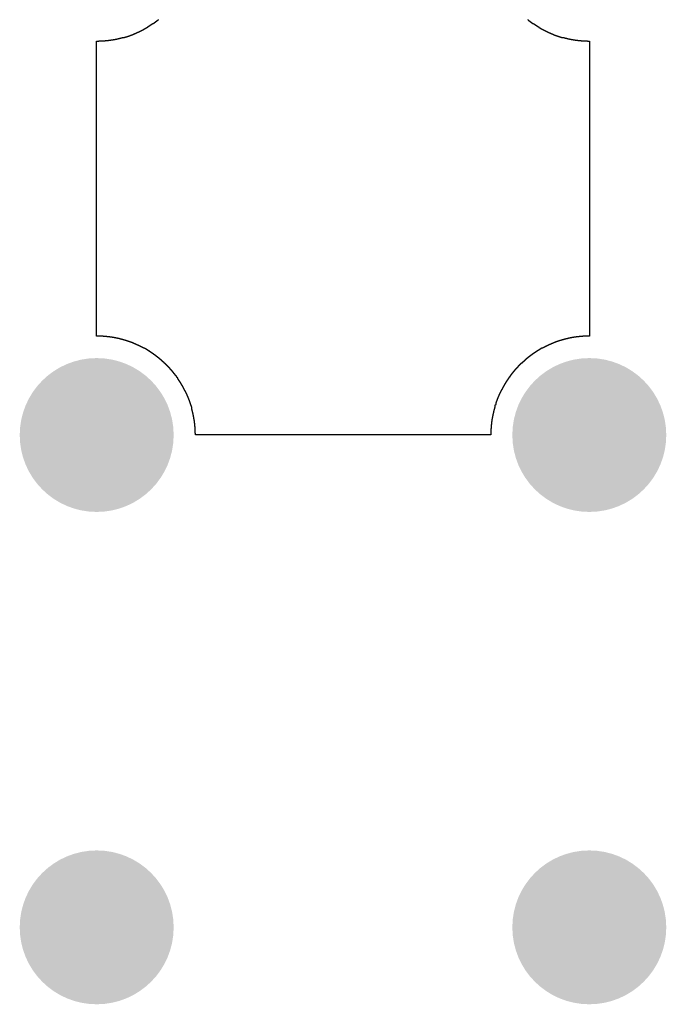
# Model space of a CAD drawing. Header units: inches. Extents: x 3 to 137, y 3 to 137.
# Tile 9 of 22: x 67 to 89, y 3 to 35. Entities that reach past the tile are written whole.
import ezdxf

# ---------------------------------------------------------------- set-up
doc = ezdxf.new("R2010")
doc.units = ezdxf.units.IN
doc.layers.add('Bottom Solder', color=6, linetype='Continuous')
doc.layers.add('Pad Holes', color=156, linetype='Continuous')

msp = doc.modelspace()

# ---------------------------------------------------------------- hatches: boundary and pattern name
at = {"layer": 'Bottom Solder'}
h = msp.add_hatch(color=6, dxfattribs=at)
edge = h.paths.add_edge_path()
edge.add_arc((70, 22), 2.5, 0, 360)
h = msp.add_hatch(color=6, dxfattribs=at)
edge = h.paths.add_edge_path()
edge.add_arc((86, 22), 2.5, 0, 360)
h = msp.add_hatch(color=6, dxfattribs=at)
edge = h.paths.add_edge_path()
edge.add_arc((70, 6), 2.5, 0, 360)
h = msp.add_hatch(color=6, dxfattribs=at)
edge = h.paths.add_edge_path()
edge.add_arc((86, 6), 2.5, 0, 360)
at = {"layer": 'Pad Holes'}
h = msp.add_hatch(color=7, dxfattribs=at)
edge = h.paths.add_edge_path()
edge.add_arc((70, 22), 1.75, 0, 360)
h = msp.add_hatch(color=7, dxfattribs=at)
edge = h.paths.add_edge_path()
edge.add_arc((86, 22), 1.75, 0, 360)
h = msp.add_hatch(color=7, dxfattribs=at)
edge = h.paths.add_edge_path()
edge.add_arc((70, 6), 1.75, 0, 360)
h = msp.add_hatch(color=7, dxfattribs=at)
edge = h.paths.add_edge_path()
edge.add_arc((86, 6), 1.75, 0, 360)

# ---------------------------------------------------------------- linework, layer by layer
at = {"layer": 'Bottom Solder'}
for p, q in [((71.54, 35.188), (71.54, 35.198)), ((71.54, 35.198), (71.561, 35.198)), ((71.561, 35.198), (71.561, 35.209)), ((71.561, 35.209), (71.582, 35.209)), ((71.582, 35.209), (71.582, 35.22)), ((71.582, 35.22), (71.603, 35.22)), ((71.603, 35.22), (71.603, 35.23)), ((71.603, 35.23), (71.614, 35.23)), ((71.614, 35.23), (71.614, 35.241)), ((71.614, 35.241), (71.635, 35.241)), ((71.635, 35.241), (71.635, 35.251)), ((71.635, 35.251), (71.656, 35.251)), ((71.656, 35.251), (71.656, 35.262)), ((71.656, 35.262), (71.667, 35.262)), ((71.667, 35.262), (71.667, 35.273)), ((71.667, 35.273), (71.688, 35.273)), ((71.688, 35.273), (71.688, 35.283)), ((71.688, 35.283), (71.709, 35.283)), ((71.709, 35.283), (71.709, 35.294)), ((71.709, 35.294), (71.72, 35.294)), ((71.72, 35.294), (71.72, 35.304)), ((71.72, 35.304), (71.741, 35.304)), ((71.741, 35.304), (71.741, 35.315)), ((71.741, 35.315), (71.751, 35.315)), ((71.751, 35.315), (71.751, 35.325)), ((71.751, 35.325), (71.773, 35.325)), ((71.773, 35.325), (71.773, 35.336)), ((71.773, 35.336), (71.783, 35.336)), ((71.783, 35.336), (71.783, 35.347)), ((71.783, 35.347), (71.804, 35.347)), ((71.804, 35.347), (71.804, 35.357)), ((71.804, 35.357), (71.815, 35.357)), ((71.815, 35.357), (71.815, 35.368)), ((71.815, 35.368), (71.836, 35.368)), ((71.836, 35.368), (71.836, 35.378)), ((71.836, 35.378), (71.847, 35.378)), ((71.847, 35.378), (71.847, 35.389)), ((71.847, 35.389), (71.868, 35.389)), ((71.868, 35.389), (71.868, 35.4)), ((71.868, 35.4), (71.878, 35.4)), ((71.878, 35.4), (71.878, 35.41)), ((71.878, 35.41), (71.889, 35.41)), ((71.889, 35.41), (71.889, 35.421)), ((71.889, 35.421), (71.91, 35.421)), ((71.91, 35.421), (71.91, 35.431)), ((71.91, 35.431), (71.921, 35.431)), ((71.921, 35.431), (71.921, 35.442)), ((71.921, 35.442), (71.931, 35.442)), ((71.931, 35.442), (71.931, 35.452)), ((71.931, 35.452), (71.953, 35.452)), ((71.953, 35.452), (71.953, 35.463)), ((71.953, 35.463), (71.963, 35.463)), ((71.963, 35.463), (71.963, 35.474)), ((71.963, 35.474), (71.974, 35.474)), ((71.974, 35.474), (71.974, 35.484)), ((71.974, 35.484), (71.995, 35.484)), ((71.995, 35.484), (71.995, 35.495)), ((71.995, 35.495), (72.005, 35.495)), ((72.005, 35.495), (72.005, 35.505)), ((84.006, 35.505), (84.006, 35.495)), ((84.006, 35.495), (84.017, 35.495)), ((84.017, 35.495), (84.017, 35.484)), ((84.017, 35.484), (84.028, 35.484)), ((84.028, 35.484), (84.028, 35.474)), ((84.028, 35.474), (84.038, 35.474)), ((84.038, 35.474), (84.038, 35.463)), ((84.038, 35.463), (84.059, 35.463)), ((84.059, 35.463), (84.059, 35.452)), ((84.059, 35.452), (84.07, 35.452)), ((84.07, 35.452), (84.07, 35.442)), ((84.07, 35.442), (84.08, 35.442)), ((84.08, 35.442), (84.08, 35.431)), ((84.08, 35.431), (84.102, 35.431)), ((84.102, 35.431), (84.102, 35.421)), ((84.102, 35.421), (84.112, 35.421)), ((84.112, 35.421), (84.112, 35.41)), ((84.112, 35.41), (84.123, 35.41)), ((84.123, 35.41), (84.123, 35.4)), ((84.123, 35.4), (84.144, 35.4)), ((84.144, 35.4), (84.144, 35.389)), ((84.144, 35.389), (84.155, 35.389)), ((84.155, 35.389), (84.155, 35.378)), ((84.155, 35.378), (84.176, 35.378)), ((84.176, 35.378), (84.176, 35.368)), ((84.176, 35.368), (84.186, 35.368)), ((84.186, 35.368), (84.186, 35.357)), ((84.186, 35.357), (84.207, 35.357)), ((84.207, 35.357), (84.207, 35.347)), ((84.207, 35.347), (84.218, 35.347)), ((84.218, 35.347), (84.218, 35.336)), ((84.218, 35.336), (84.239, 35.336)), ((84.239, 35.336), (84.239, 35.325)), ((84.239, 35.325), (84.25, 35.325)), ((84.25, 35.325), (84.25, 35.315)), ((84.25, 35.315), (84.271, 35.315)), ((84.271, 35.315), (84.271, 35.304)), ((84.271, 35.304), (84.282, 35.304)), ((84.282, 35.304), (84.282, 35.294)), ((84.282, 35.294), (84.303, 35.294)), ((84.303, 35.294), (84.303, 35.283)), ((84.303, 35.283), (84.313, 35.283)), ((84.313, 35.283), (84.313, 35.273)), ((84.313, 35.273), (84.334, 35.273)), ((84.334, 35.273), (84.334, 35.262)), ((84.334, 35.262), (84.356, 35.262)), ((84.356, 35.262), (84.356, 35.251)), ((84.356, 35.251), (84.366, 35.251)), ((84.366, 35.251), (84.366, 35.241)), ((84.366, 35.241), (84.387, 35.241)), ((84.387, 35.241), (84.387, 35.23)), ((84.387, 35.23), (84.409, 35.23)), ((84.409, 35.23), (84.409, 35.22)), ((84.409, 35.22), (84.419, 35.22)), ((84.419, 35.22), (84.419, 35.209)), ((84.419, 35.209), (84.44, 35.209)), ((84.44, 35.209), (84.44, 35.198)), ((84.44, 35.198), (84.461, 35.198)), ((84.461, 35.198), (84.461, 35.188)), ((70.693, 34.87), (70.693, 34.881)), ((70.693, 34.881), (70.746, 34.881)), ((70.746, 34.881), (70.746, 34.892)), ((70.746, 34.892), (70.788, 34.892)), ((70.788, 34.892), (70.788, 34.902)), ((70.788, 34.902), (70.831, 34.902)), ((70.831, 34.902), (70.831, 34.913)), ((70.831, 34.913), (70.873, 34.913)), ((70.873, 34.913), (70.873, 34.923)), ((70.873, 34.923), (70.905, 34.923)), ((70.905, 34.923), (70.905, 34.934)), ((70.905, 34.934), (70.937, 34.934)), ((70.937, 34.934), (70.937, 34.944)), ((70.937, 34.944), (70.979, 34.944)), ((70.979, 34.944), (70.979, 34.955)), ((70.979, 34.955), (71.011, 34.955)), ((71.011, 34.955), (71.011, 34.966)), ((71.011, 34.966), (71.042, 34.966)), ((71.042, 34.966), (71.042, 34.976)), ((71.042, 34.976), (71.074, 34.976)), ((71.074, 34.976), (71.074, 34.987)), ((71.074, 34.987), (71.095, 34.987)), ((71.095, 34.987), (71.095, 34.997)), ((71.095, 34.997), (71.127, 34.997)), ((71.127, 34.997), (71.127, 35.008)), ((71.127, 35.008), (71.159, 35.008)), ((71.159, 35.008), (71.159, 35.019)), ((71.159, 35.019), (71.18, 35.019)), ((71.18, 35.019), (71.18, 35.029)), ((71.18, 35.029), (71.212, 35.029)), ((71.212, 35.029), (71.212, 35.04)), ((71.212, 35.04), (71.233, 35.04)), ((71.233, 35.04), (71.233, 35.05)), ((71.233, 35.05), (71.265, 35.05)), ((71.265, 35.05), (71.265, 35.061)), ((71.265, 35.061), (71.286, 35.061)), ((71.286, 35.061), (71.286, 35.071)), ((71.286, 35.071), (71.307, 35.071)), ((71.307, 35.071), (71.307, 35.082)), ((71.307, 35.082), (71.328, 35.082)), ((71.328, 35.082), (71.328, 35.093)), ((71.328, 35.093), (71.36, 35.093)), ((71.36, 35.093), (71.36, 35.103)), ((71.36, 35.103), (71.381, 35.103)), ((71.381, 35.103), (71.381, 35.114)), ((71.381, 35.114), (71.402, 35.114)), ((71.402, 35.114), (71.402, 35.124)), ((71.402, 35.124), (71.423, 35.124)), ((71.423, 35.124), (71.423, 35.135)), ((71.423, 35.135), (71.445, 35.135)), ((71.445, 35.135), (71.445, 35.146)), ((71.445, 35.146), (71.466, 35.146)), ((71.466, 35.146), (71.466, 35.156)), ((71.466, 35.156), (71.487, 35.156)), ((71.487, 35.156), (71.487, 35.167)), ((71.487, 35.167), (71.508, 35.167)), ((71.508, 35.167), (71.508, 35.177)), ((71.508, 35.177), (71.529, 35.177)), ((71.529, 35.177), (71.529, 35.188)), ((71.529, 35.188), (71.54, 35.188)), ((84.461, 35.188), (84.483, 35.188)), ((84.483, 35.188), (84.483, 35.177)), ((84.483, 35.177), (84.504, 35.177)), ((84.504, 35.177), (84.504, 35.167)), ((84.504, 35.167), (84.525, 35.167)), ((84.525, 35.167), (84.525, 35.156)), ((84.525, 35.156), (84.546, 35.156)), ((84.546, 35.156), (84.546, 35.146)), ((84.546, 35.146), (84.567, 35.146)), ((84.567, 35.146), (84.567, 35.135)), ((84.567, 35.135), (84.588, 35.135)), ((84.588, 35.135), (84.588, 35.124)), ((84.588, 35.124), (84.61, 35.124)), ((84.61, 35.124), (84.61, 35.114)), ((84.61, 35.114), (84.631, 35.114)), ((84.631, 35.114), (84.631, 35.103)), ((84.631, 35.103), (84.652, 35.103)), ((84.652, 35.103), (84.652, 35.093)), ((84.652, 35.093), (84.673, 35.093)), ((84.673, 35.093), (84.673, 35.082)), ((84.673, 35.082), (84.694, 35.082)), ((84.694, 35.082), (84.694, 35.071)), ((84.694, 35.071), (84.726, 35.071)), ((84.726, 35.071), (84.726, 35.061)), ((84.726, 35.061), (84.747, 35.061)), ((84.747, 35.061), (84.747, 35.05)), ((84.747, 35.05), (84.768, 35.05)), ((84.768, 35.05), (84.768, 35.04)), ((84.768, 35.04), (84.8, 35.04)), ((84.8, 35.04), (84.8, 35.029)), ((84.8, 35.029), (84.821, 35.029)), ((84.821, 35.029), (84.821, 35.019)), ((84.821, 35.019), (84.853, 35.019)), ((84.853, 35.019), (84.853, 35.008)), ((84.853, 35.008), (84.874, 35.008)), ((84.874, 35.008), (84.874, 34.997)), ((84.874, 34.997), (84.906, 34.997)), ((84.906, 34.997), (84.906, 34.987)), ((84.906, 34.987), (84.938, 34.987)), ((84.938, 34.987), (84.938, 34.976)), ((84.938, 34.976), (84.969, 34.976)), ((84.969, 34.976), (84.969, 34.966)), ((84.969, 34.966), (85.001, 34.966)), ((85.001, 34.966), (85.001, 34.955)), ((85.001, 34.955), (85.033, 34.955)), ((85.033, 34.955), (85.033, 34.944)), ((85.033, 34.944), (85.065, 34.944)), ((85.065, 34.944), (85.065, 34.934)), ((85.065, 34.934), (85.096, 34.934)), ((85.096, 34.934), (85.096, 34.923)), ((85.096, 34.923), (85.139, 34.923)), ((85.139, 34.923), (85.139, 34.913)), ((85.139, 34.913), (85.181, 34.913)), ((85.181, 34.913), (85.181, 34.902)), ((85.181, 34.902), (85.213, 34.902)), ((85.213, 34.902), (85.213, 34.892)), ((85.213, 34.892), (85.266, 34.892)), ((85.266, 34.892), (85.266, 34.881)), ((85.266, 34.881), (85.308, 34.881)), ((85.308, 34.881), (85.308, 34.87)), ((69.995, 25.208), (69.995, 34.796)), ((69.995, 34.796), (70.069, 34.796)), ((70.069, 34.796), (70.069, 34.807)), ((70.069, 34.807), (70.28, 34.807)), ((70.28, 34.807), (70.28, 34.817)), ((70.28, 34.817), (70.386, 34.817)), ((70.386, 34.817), (70.386, 34.828)), ((70.386, 34.828), (70.46, 34.828)), ((70.46, 34.828), (70.46, 34.839)), ((70.46, 34.839), (70.534, 34.839)), ((70.534, 34.839), (70.534, 34.849)), ((70.534, 34.849), (70.598, 34.849)), ((70.598, 34.849), (70.598, 34.86)), ((70.598, 34.86), (70.651, 34.86)), ((70.651, 34.86), (70.651, 34.87)), ((70.651, 34.87), (70.693, 34.87)), ((85.308, 34.87), (85.361, 34.87)), ((85.361, 34.87), (85.361, 34.86)), ((85.361, 34.86), (85.414, 34.86)), ((85.414, 34.86), (85.414, 34.849)), ((85.414, 34.849), (85.477, 34.849)), ((85.477, 34.849), (85.477, 34.839)), ((85.477, 34.839), (85.541, 34.839)), ((85.541, 34.839), (85.541, 34.828)), ((85.541, 34.828), (85.626, 34.828)), ((85.626, 34.828), (85.626, 34.817)), ((85.626, 34.817), (85.731, 34.817)), ((85.731, 34.817), (85.731, 34.807)), ((85.731, 34.807), (85.943, 34.807)), ((85.943, 34.807), (85.943, 34.796)), ((85.943, 34.796), (86.007, 34.796)), ((86.007, 34.796), (86.007, 25.208)), ((70.206, 25.208), (69.995, 25.208)), ((70.206, 25.198), (70.206, 25.208)), ((70.333, 25.198), (70.206, 25.198)), ((70.333, 25.187), (70.333, 25.198)), ((70.429, 25.187), (70.333, 25.187)), ((70.429, 25.177), (70.429, 25.187)), ((70.503, 25.177), (70.429, 25.177)), ((70.503, 25.166), (70.503, 25.177)), ((70.566, 25.166), (70.503, 25.166)), ((70.566, 25.155), (70.566, 25.166)), ((70.619, 25.155), (70.566, 25.155)), ((70.619, 25.145), (70.619, 25.155)), ((70.672, 25.145), (70.619, 25.145)), ((70.672, 25.134), (70.672, 25.145)), ((70.725, 25.134), (70.672, 25.134)), ((70.725, 25.124), (70.725, 25.134)), ((70.767, 25.124), (70.725, 25.124)), ((70.767, 25.113), (70.767, 25.124)), ((70.81, 25.113), (70.767, 25.113)), ((70.81, 25.102), (70.81, 25.113)), ((70.852, 25.102), (70.81, 25.102)), ((70.852, 25.092), (70.852, 25.102)), ((70.884, 25.092), (70.852, 25.092)), ((70.884, 25.081), (70.884, 25.092)), ((70.926, 25.081), (70.884, 25.081)), ((70.926, 25.071), (70.926, 25.081)), ((70.958, 25.071), (70.926, 25.071)), ((70.958, 25.06), (70.958, 25.071)), ((70.99, 25.06), (70.958, 25.06)), ((70.99, 25.05), (70.99, 25.06)), ((71.021, 25.05), (70.99, 25.05)), ((71.021, 25.039), (71.021, 25.05)), ((71.053, 25.039), (71.021, 25.039)), ((71.053, 25.028), (71.053, 25.039)), ((71.085, 25.028), (71.053, 25.028)), ((71.085, 25.018), (71.085, 25.028)), ((71.116, 25.018), (71.085, 25.018)), ((71.116, 25.007), (71.116, 25.018)), ((71.148, 25.007), (71.116, 25.007)), ((71.148, 24.997), (71.148, 25.007)), ((71.169, 24.997), (71.148, 24.997)), ((71.169, 24.986), (71.169, 24.997)), ((71.201, 24.986), (71.169, 24.986)), ((71.201, 24.975), (71.201, 24.986)), ((71.222, 24.975), (71.201, 24.975)), ((71.222, 24.965), (71.222, 24.975)), ((71.254, 24.965), (71.222, 24.965)), ((71.254, 24.954), (71.254, 24.965)), ((84.779, 24.965), (84.758, 24.965)), ((84.758, 24.965), (84.758, 24.954)), ((84.811, 24.975), (84.779, 24.975)), ((84.779, 24.975), (84.779, 24.965)), ((84.832, 24.986), (84.811, 24.986)), ((84.811, 24.986), (84.811, 24.975)), ((84.864, 24.997), (84.832, 24.997)), ((84.832, 24.997), (84.832, 24.986)), ((84.895, 25.007), (84.864, 25.007)), ((84.864, 25.007), (84.864, 24.997)), ((84.916, 25.018), (84.895, 25.018)), ((84.895, 25.018), (84.895, 25.007)), ((84.948, 25.028), (84.916, 25.028)), ((84.916, 25.028), (84.916, 25.018)), ((84.98, 25.039), (84.948, 25.039)), ((84.948, 25.039), (84.948, 25.028)), ((85.012, 25.05), (84.98, 25.05)), ((84.98, 25.05), (84.98, 25.039)), ((85.043, 25.06), (85.012, 25.06)), ((85.012, 25.06), (85.012, 25.05)), ((85.086, 25.071), (85.043, 25.071)), ((85.043, 25.071), (85.043, 25.06)), ((85.118, 25.081), (85.086, 25.081)), ((85.086, 25.081), (85.086, 25.071)), ((85.16, 25.092), (85.118, 25.092)), ((85.118, 25.092), (85.118, 25.081)), ((85.192, 25.102), (85.16, 25.102)), ((85.16, 25.102), (85.16, 25.092)), ((85.234, 25.113), (85.192, 25.113)), ((85.192, 25.113), (85.192, 25.102)), ((85.287, 25.124), (85.234, 25.124)), ((85.234, 25.124), (85.234, 25.113)), ((85.329, 25.134), (85.287, 25.134)), ((85.287, 25.134), (85.287, 25.124)), ((85.382, 25.145), (85.329, 25.145)), ((85.329, 25.145), (85.329, 25.134)), ((85.435, 25.155), (85.382, 25.155)), ((85.382, 25.155), (85.382, 25.145)), ((85.499, 25.166), (85.435, 25.166)), ((85.435, 25.166), (85.435, 25.155)), ((85.573, 25.177), (85.499, 25.177)), ((85.499, 25.177), (85.499, 25.166)), ((85.668, 25.187), (85.573, 25.187)), ((85.573, 25.187), (85.573, 25.177)), ((85.795, 25.198), (85.668, 25.198)), ((85.668, 25.198), (85.668, 25.187)), ((86.007, 25.208), (85.795, 25.208)), ((85.795, 25.208), (85.795, 25.198)), ((71.275, 24.954), (71.254, 24.954)), ((71.275, 24.944), (71.275, 24.954)), ((71.296, 24.944), (71.275, 24.944)), ((71.296, 24.933), (71.296, 24.944)), ((71.318, 24.933), (71.296, 24.933)), ((71.318, 24.923), (71.318, 24.933)), ((71.349, 24.923), (71.318, 24.923)), ((71.349, 24.912), (71.349, 24.923)), ((71.37, 24.912), (71.349, 24.912)), ((71.37, 24.901), (71.37, 24.912)), ((71.392, 24.901), (71.37, 24.901)), ((71.392, 24.891), (71.392, 24.901)), ((71.413, 24.891), (71.392, 24.891)), ((71.413, 24.88), (71.413, 24.891)), ((71.434, 24.88), (71.413, 24.88)), ((71.434, 24.87), (71.434, 24.88)), ((71.455, 24.87), (71.434, 24.87)), ((71.455, 24.859), (71.455, 24.87)), ((71.476, 24.859), (71.455, 24.859)), ((71.476, 24.848), (71.476, 24.859)), ((71.497, 24.848), (71.476, 24.848)), ((71.497, 24.838), (71.497, 24.848)), ((71.519, 24.838), (71.497, 24.838)), ((71.519, 24.827), (71.519, 24.838)), ((71.54, 24.827), (71.519, 24.827)), ((71.54, 24.817), (71.54, 24.827)), ((71.55, 24.817), (71.54, 24.817)), ((71.55, 24.806), (71.55, 24.817)), ((71.572, 24.806), (71.55, 24.806)), ((71.572, 24.796), (71.572, 24.806)), ((71.593, 24.796), (71.572, 24.796)), ((71.593, 24.785), (71.593, 24.796)), ((71.614, 24.785), (71.593, 24.785)), ((71.614, 24.774), (71.614, 24.785)), ((71.624, 24.774), (71.614, 24.774)), ((71.624, 24.764), (71.624, 24.774)), ((71.646, 24.764), (71.624, 24.764)), ((71.646, 24.753), (71.646, 24.764)), ((71.667, 24.753), (71.646, 24.753)), ((71.667, 24.743), (71.667, 24.753)), ((71.677, 24.743), (71.667, 24.743)), ((71.677, 24.732), (71.677, 24.743)), ((71.699, 24.732), (71.677, 24.732)), ((71.699, 24.721), (71.699, 24.732)), ((71.72, 24.721), (71.699, 24.721)), ((71.72, 24.711), (71.72, 24.721)), ((71.73, 24.711), (71.72, 24.711)), ((71.73, 24.7), (71.73, 24.711)), ((71.751, 24.7), (71.73, 24.7)), ((71.751, 24.69), (71.751, 24.7)), ((71.762, 24.69), (71.751, 24.69)), ((71.762, 24.679), (71.762, 24.69)), ((71.783, 24.679), (71.762, 24.679)), ((71.783, 24.669), (71.783, 24.679)), ((71.794, 24.669), (71.783, 24.669)), ((71.794, 24.658), (71.794, 24.669)), ((71.815, 24.658), (71.794, 24.658)), ((71.815, 24.647), (71.815, 24.658)), ((71.826, 24.647), (71.815, 24.647)), ((71.826, 24.637), (71.826, 24.647)), ((84.197, 24.647), (84.176, 24.647)), ((84.176, 24.647), (84.176, 24.637)), ((84.207, 24.658), (84.197, 24.658)), ((84.197, 24.658), (84.197, 24.647)), ((84.229, 24.669), (84.207, 24.669)), ((84.207, 24.669), (84.207, 24.658)), ((84.239, 24.679), (84.229, 24.679)), ((84.229, 24.679), (84.229, 24.669)), ((84.26, 24.69), (84.239, 24.69)), ((84.239, 24.69), (84.239, 24.679)), ((84.271, 24.7), (84.26, 24.7)), ((84.26, 24.7), (84.26, 24.69)), ((84.292, 24.711), (84.271, 24.711)), ((84.271, 24.711), (84.271, 24.7)), ((84.303, 24.721), (84.292, 24.721)), ((84.292, 24.721), (84.292, 24.711)), ((84.324, 24.732), (84.303, 24.732)), ((84.303, 24.732), (84.303, 24.721)), ((84.345, 24.743), (84.324, 24.743)), ((84.324, 24.743), (84.324, 24.732)), ((84.356, 24.753), (84.345, 24.753)), ((84.345, 24.753), (84.345, 24.743)), ((84.377, 24.764), (84.356, 24.764)), ((84.356, 24.764), (84.356, 24.753)), ((84.398, 24.774), (84.377, 24.774)), ((84.377, 24.774), (84.377, 24.764)), ((84.419, 24.785), (84.398, 24.785)), ((84.398, 24.785), (84.398, 24.774)), ((84.43, 24.796), (84.419, 24.796)), ((84.419, 24.796), (84.419, 24.785)), ((84.451, 24.806), (84.43, 24.806)), ((84.43, 24.806), (84.43, 24.796)), ((84.472, 24.817), (84.451, 24.817)), ((84.451, 24.817), (84.451, 24.806)), ((84.493, 24.827), (84.472, 24.827)), ((84.472, 24.827), (84.472, 24.817)), ((84.514, 24.838), (84.493, 24.838)), ((84.493, 24.838), (84.493, 24.827)), ((84.536, 24.848), (84.514, 24.848)), ((84.514, 24.848), (84.514, 24.838)), ((84.557, 24.859), (84.536, 24.859)), ((84.536, 24.859), (84.536, 24.848)), ((84.567, 24.87), (84.557, 24.87)), ((84.557, 24.87), (84.557, 24.859)), ((84.599, 24.88), (84.567, 24.88)), ((84.567, 24.88), (84.567, 24.87)), ((84.62, 24.891), (84.599, 24.891)), ((84.599, 24.891), (84.599, 24.88)), ((84.641, 24.901), (84.62, 24.901)), ((84.62, 24.901), (84.62, 24.891)), ((84.662, 24.912), (84.641, 24.912)), ((84.641, 24.912), (84.641, 24.901)), ((84.684, 24.923), (84.662, 24.923)), ((84.662, 24.923), (84.662, 24.912)), ((84.705, 24.933), (84.684, 24.933)), ((84.684, 24.933), (84.684, 24.923)), ((84.737, 24.944), (84.705, 24.944)), ((84.705, 24.944), (84.705, 24.933)), ((84.758, 24.954), (84.737, 24.954)), ((84.737, 24.954), (84.737, 24.944)), ((71.847, 24.637), (71.826, 24.637)), ((71.847, 24.626), (71.847, 24.637)), ((71.857, 24.626), (71.847, 24.626)), ((71.857, 24.616), (71.857, 24.626)), ((71.868, 24.616), (71.857, 24.616)), ((71.868, 24.605), (71.868, 24.616)), ((71.889, 24.605), (71.868, 24.605)), ((71.889, 24.594), (71.889, 24.605)), ((71.9, 24.594), (71.889, 24.594)), ((71.9, 24.584), (71.9, 24.594)), ((71.921, 24.584), (71.9, 24.584)), ((71.921, 24.573), (71.921, 24.584)), ((71.931, 24.573), (71.921, 24.573)), ((71.931, 24.563), (71.931, 24.573)), ((71.942, 24.563), (71.931, 24.563)), ((71.942, 24.552), (71.942, 24.563)), ((71.953, 24.552), (71.942, 24.552)), ((71.953, 24.542), (71.953, 24.552)), ((71.974, 24.542), (71.953, 24.542)), ((71.974, 24.531), (71.974, 24.542)), ((71.984, 24.531), (71.974, 24.531)), ((71.984, 24.52), (71.984, 24.531)), ((71.995, 24.52), (71.984, 24.52)), ((71.995, 24.51), (71.995, 24.52)), ((72.016, 24.51), (71.995, 24.51)), ((72.016, 24.499), (72.016, 24.51)), ((72.027, 24.499), (72.016, 24.499)), ((72.027, 24.489), (72.027, 24.499)), ((72.037, 24.489), (72.027, 24.489)), ((72.037, 24.478), (72.037, 24.489)), ((72.048, 24.478), (72.037, 24.478)), ((72.048, 24.467), (72.048, 24.478)), ((72.058, 24.467), (72.048, 24.467)), ((72.058, 24.457), (72.058, 24.467)), ((72.08, 24.457), (72.058, 24.457)), ((72.08, 24.446), (72.08, 24.457)), ((72.09, 24.446), (72.08, 24.446)), ((72.09, 24.436), (72.09, 24.446)), ((72.101, 24.436), (72.09, 24.436)), ((72.101, 24.425), (72.101, 24.436)), ((72.111, 24.425), (72.101, 24.425)), ((72.111, 24.415), (72.111, 24.425)), ((72.122, 24.415), (72.111, 24.415)), ((72.122, 24.404), (72.122, 24.415)), ((72.132, 24.404), (72.122, 24.404)), ((72.132, 24.393), (72.132, 24.404)), ((72.143, 24.393), (72.132, 24.393)), ((72.143, 24.383), (72.143, 24.393)), ((72.164, 24.383), (72.143, 24.383)), ((72.164, 24.372), (72.164, 24.383)), ((72.175, 24.372), (72.164, 24.372)), ((72.175, 24.362), (72.175, 24.372)), ((72.185, 24.362), (72.175, 24.362)), ((72.185, 24.351), (72.185, 24.362)), ((72.196, 24.351), (72.185, 24.351)), ((72.196, 24.34), (72.196, 24.351)), ((72.207, 24.34), (72.196, 24.34)), ((72.207, 24.33), (72.207, 24.34)), ((72.217, 24.33), (72.207, 24.33)), ((72.217, 24.319), (72.217, 24.33)), ((72.228, 24.319), (72.217, 24.319)), ((72.228, 24.309), (72.228, 24.319)), ((83.784, 24.319), (83.774, 24.319)), ((83.774, 24.319), (83.774, 24.309)), ((83.805, 24.33), (83.784, 24.33)), ((83.784, 24.33), (83.784, 24.319)), ((83.816, 24.34), (83.805, 24.34)), ((83.805, 24.34), (83.805, 24.33)), ((83.826, 24.351), (83.816, 24.351)), ((83.816, 24.351), (83.816, 24.34)), ((83.837, 24.362), (83.826, 24.362)), ((83.826, 24.362), (83.826, 24.351)), ((83.848, 24.372), (83.837, 24.372)), ((83.837, 24.372), (83.837, 24.362)), ((83.858, 24.383), (83.848, 24.383)), ((83.848, 24.383), (83.848, 24.372)), ((83.869, 24.393), (83.858, 24.393)), ((83.858, 24.393), (83.858, 24.383)), ((83.879, 24.404), (83.869, 24.404)), ((83.869, 24.404), (83.869, 24.393)), ((83.89, 24.415), (83.879, 24.415)), ((83.879, 24.415), (83.879, 24.404)), ((83.901, 24.425), (83.89, 24.425)), ((83.89, 24.425), (83.89, 24.415)), ((83.922, 24.436), (83.901, 24.436)), ((83.901, 24.436), (83.901, 24.425)), ((83.932, 24.446), (83.922, 24.446)), ((83.922, 24.446), (83.922, 24.436)), ((83.943, 24.457), (83.932, 24.457)), ((83.932, 24.457), (83.932, 24.446)), ((83.953, 24.467), (83.943, 24.467)), ((83.943, 24.467), (83.943, 24.457)), ((83.964, 24.478), (83.953, 24.478)), ((83.953, 24.478), (83.953, 24.467)), ((83.985, 24.489), (83.964, 24.489)), ((83.964, 24.489), (83.964, 24.478)), ((83.996, 24.499), (83.985, 24.499)), ((83.985, 24.499), (83.985, 24.489)), ((84.006, 24.51), (83.996, 24.51)), ((83.996, 24.51), (83.996, 24.499)), ((84.017, 24.52), (84.006, 24.52)), ((84.006, 24.52), (84.006, 24.51)), ((84.038, 24.531), (84.017, 24.531)), ((84.017, 24.531), (84.017, 24.52)), ((84.049, 24.542), (84.038, 24.542)), ((84.038, 24.542), (84.038, 24.531)), ((84.059, 24.552), (84.049, 24.552)), ((84.049, 24.552), (84.049, 24.542)), ((84.08, 24.563), (84.059, 24.563)), ((84.059, 24.563), (84.059, 24.552)), ((84.091, 24.573), (84.08, 24.573)), ((84.08, 24.573), (84.08, 24.563)), ((84.102, 24.584), (84.091, 24.584)), ((84.091, 24.584), (84.091, 24.573)), ((84.123, 24.594), (84.102, 24.594)), ((84.102, 24.594), (84.102, 24.584)), ((84.133, 24.605), (84.123, 24.605)), ((84.123, 24.605), (84.123, 24.594)), ((84.144, 24.616), (84.133, 24.616)), ((84.133, 24.616), (84.133, 24.605)), ((84.165, 24.626), (84.144, 24.626)), ((84.144, 24.626), (84.144, 24.616)), ((84.176, 24.637), (84.165, 24.637)), ((84.165, 24.637), (84.165, 24.626)), ((72.238, 24.309), (72.228, 24.309)), ((72.238, 24.298), (72.238, 24.309)), ((72.249, 24.298), (72.238, 24.298)), ((72.249, 24.288), (72.249, 24.298)), ((72.259, 24.288), (72.249, 24.288)), ((72.259, 24.277), (72.259, 24.288)), ((72.27, 24.277), (72.259, 24.277)), ((72.27, 24.266), (72.27, 24.277)), ((72.281, 24.266), (72.27, 24.266)), ((72.281, 24.256), (72.281, 24.266)), ((72.291, 24.256), (72.281, 24.256)), ((72.291, 24.245), (72.291, 24.256)), ((72.302, 24.245), (72.291, 24.245)), ((72.302, 24.235), (72.302, 24.245)), ((72.312, 24.235), (72.302, 24.235)), ((72.312, 24.224), (72.312, 24.235)), ((72.323, 24.224), (72.312, 24.224)), ((72.323, 24.213), (72.323, 24.224)), ((72.334, 24.213), (72.323, 24.213)), ((72.334, 24.203), (72.334, 24.213)), ((72.344, 24.203), (72.334, 24.203)), ((72.344, 24.192), (72.344, 24.203)), ((72.355, 24.192), (72.344, 24.192)), ((72.355, 24.182), (72.355, 24.192)), ((72.365, 24.182), (72.355, 24.182)), ((72.365, 24.171), (72.365, 24.182)), ((72.376, 24.171), (72.365, 24.171)), ((72.376, 24.161), (72.376, 24.171)), ((72.386, 24.161), (72.376, 24.161)), ((72.386, 24.139), (72.386, 24.161)), ((72.397, 24.139), (72.386, 24.139)), ((72.397, 24.129), (72.397, 24.139)), ((72.408, 24.129), (72.397, 24.129)), ((72.408, 24.118), (72.408, 24.129)), ((72.418, 24.118), (72.408, 24.118)), ((72.418, 24.108), (72.418, 24.118)), ((72.429, 24.108), (72.418, 24.108)), ((72.429, 24.097), (72.429, 24.108)), ((72.439, 24.097), (72.429, 24.097)), ((72.439, 24.086), (72.439, 24.097)), ((72.45, 24.086), (72.439, 24.086)), ((72.45, 24.076), (72.45, 24.086)), ((72.461, 24.076), (72.45, 24.076)), ((72.461, 24.055), (72.461, 24.076)), ((72.471, 24.055), (72.461, 24.055)), ((72.471, 24.044), (72.471, 24.055)), ((72.482, 24.044), (72.471, 24.044)), ((72.482, 24.034), (72.482, 24.044)), ((72.492, 24.034), (72.482, 24.034)), ((72.492, 24.023), (72.492, 24.034)), ((72.503, 24.023), (72.492, 24.023)), ((72.503, 24.002), (72.503, 24.023)), ((72.513, 24.002), (72.503, 24.002)), ((72.513, 23.991), (72.513, 24.002)), ((83.498, 24.002), (83.488, 24.002)), ((83.488, 24.002), (83.488, 23.991)), ((83.509, 24.012), (83.498, 24.012)), ((83.498, 24.012), (83.498, 24.002)), ((83.52, 24.023), (83.509, 24.023)), ((83.509, 24.023), (83.509, 24.012)), ((83.53, 24.044), (83.52, 24.044)), ((83.52, 24.044), (83.52, 24.023)), ((83.541, 24.055), (83.53, 24.055)), ((83.53, 24.055), (83.53, 24.044)), ((83.551, 24.065), (83.541, 24.065)), ((83.541, 24.065), (83.541, 24.055)), ((83.562, 24.076), (83.551, 24.076)), ((83.551, 24.076), (83.551, 24.065)), ((83.572, 24.086), (83.562, 24.086)), ((83.562, 24.086), (83.562, 24.076)), ((83.583, 24.108), (83.572, 24.108)), ((83.572, 24.108), (83.572, 24.086)), ((83.594, 24.118), (83.583, 24.118)), ((83.583, 24.118), (83.583, 24.108)), ((83.604, 24.129), (83.594, 24.129)), ((83.594, 24.129), (83.594, 24.118)), ((83.615, 24.139), (83.604, 24.139)), ((83.604, 24.139), (83.604, 24.129)), ((83.625, 24.15), (83.615, 24.15)), ((83.615, 24.15), (83.615, 24.139)), ((83.636, 24.161), (83.625, 24.161)), ((83.625, 24.161), (83.625, 24.15)), ((83.647, 24.171), (83.636, 24.171)), ((83.636, 24.171), (83.636, 24.161)), ((83.657, 24.182), (83.647, 24.182)), ((83.647, 24.182), (83.647, 24.171)), ((83.668, 24.192), (83.657, 24.192)), ((83.657, 24.192), (83.657, 24.182)), ((83.678, 24.203), (83.668, 24.203)), ((83.668, 24.203), (83.668, 24.192)), ((83.689, 24.224), (83.678, 24.224)), ((83.678, 24.224), (83.678, 24.203)), ((83.699, 24.235), (83.689, 24.235)), ((83.689, 24.235), (83.689, 24.224)), ((83.71, 24.245), (83.699, 24.245)), ((83.699, 24.245), (83.699, 24.235)), ((83.721, 24.256), (83.71, 24.256)), ((83.71, 24.256), (83.71, 24.245)), ((83.731, 24.266), (83.721, 24.266)), ((83.721, 24.266), (83.721, 24.256)), ((83.742, 24.277), (83.731, 24.277)), ((83.731, 24.277), (83.731, 24.266)), ((83.752, 24.288), (83.742, 24.288)), ((83.742, 24.288), (83.742, 24.277)), ((83.763, 24.298), (83.752, 24.298)), ((83.752, 24.298), (83.752, 24.288)), ((83.774, 24.309), (83.763, 24.309)), ((83.763, 24.309), (83.763, 24.298)), ((72.524, 23.991), (72.513, 23.991)), ((72.524, 23.981), (72.524, 23.991)), ((72.535, 23.981), (72.524, 23.981)), ((72.535, 23.97), (72.535, 23.981)), ((72.545, 23.97), (72.535, 23.97)), ((72.545, 23.949), (72.545, 23.97)), ((72.556, 23.949), (72.545, 23.949)), ((72.556, 23.938), (72.556, 23.949)), ((72.566, 23.938), (72.556, 23.938)), ((72.566, 23.928), (72.566, 23.938)), ((72.577, 23.928), (72.566, 23.928)), ((72.577, 23.907), (72.577, 23.928)), ((72.588, 23.907), (72.577, 23.907)), ((72.588, 23.896), (72.588, 23.907)), ((72.598, 23.896), (72.588, 23.896)), ((72.598, 23.885), (72.598, 23.896)), ((72.609, 23.885), (72.598, 23.885)), ((72.609, 23.864), (72.609, 23.885)), ((72.619, 23.864), (72.609, 23.864)), ((72.619, 23.854), (72.619, 23.864)), ((72.63, 23.854), (72.619, 23.854)), ((72.63, 23.832), (72.63, 23.854)), ((72.64, 23.832), (72.63, 23.832)), ((72.64, 23.822), (72.64, 23.832)), ((72.651, 23.822), (72.64, 23.822)), ((72.651, 23.801), (72.651, 23.822)), ((72.662, 23.801), (72.651, 23.801)), ((72.662, 23.79), (72.662, 23.801)), ((72.672, 23.79), (72.662, 23.79)), ((72.672, 23.769), (72.672, 23.79)), ((72.683, 23.769), (72.672, 23.769)), ((72.683, 23.758), (72.683, 23.769)), ((72.693, 23.758), (72.683, 23.758)), ((72.693, 23.737), (72.693, 23.758)), ((72.704, 23.737), (72.693, 23.737)), ((72.704, 23.727), (72.704, 23.737)), ((72.715, 23.727), (72.704, 23.727)), ((72.715, 23.705), (72.715, 23.727)), ((72.725, 23.705), (72.715, 23.705)), ((72.725, 23.695), (72.725, 23.705)), ((72.736, 23.695), (72.725, 23.695)), ((72.736, 23.674), (72.736, 23.695)), ((83.276, 23.684), (83.266, 23.684)), ((83.266, 23.684), (83.266, 23.663)), ((83.287, 23.705), (83.276, 23.705)), ((83.276, 23.705), (83.276, 23.684)), ((83.297, 23.716), (83.287, 23.716)), ((83.287, 23.716), (83.287, 23.705)), ((83.308, 23.737), (83.297, 23.737)), ((83.297, 23.737), (83.297, 23.716)), ((83.318, 23.748), (83.308, 23.748)), ((83.308, 23.748), (83.308, 23.737)), ((83.329, 23.769), (83.318, 23.769)), ((83.318, 23.769), (83.318, 23.748)), ((83.34, 23.78), (83.329, 23.78)), ((83.329, 23.78), (83.329, 23.769)), ((83.35, 23.801), (83.34, 23.801)), ((83.34, 23.801), (83.34, 23.78)), ((83.361, 23.811), (83.35, 23.811)), ((83.35, 23.811), (83.35, 23.801)), ((83.371, 23.832), (83.361, 23.832)), ((83.361, 23.832), (83.361, 23.811)), ((83.382, 23.843), (83.371, 23.843)), ((83.371, 23.843), (83.371, 23.832)), ((83.393, 23.864), (83.382, 23.864)), ((83.382, 23.864), (83.382, 23.843)), ((83.403, 23.875), (83.393, 23.875)), ((83.393, 23.875), (83.393, 23.864)), ((83.414, 23.885), (83.403, 23.885)), ((83.403, 23.885), (83.403, 23.875)), ((83.424, 23.907), (83.414, 23.907)), ((83.414, 23.907), (83.414, 23.885)), ((83.435, 23.917), (83.424, 23.917)), ((83.424, 23.917), (83.424, 23.907)), ((83.445, 23.928), (83.435, 23.928)), ((83.435, 23.928), (83.435, 23.917)), ((83.456, 23.949), (83.445, 23.949)), ((83.445, 23.949), (83.445, 23.928)), ((83.467, 23.959), (83.456, 23.959)), ((83.456, 23.959), (83.456, 23.949)), ((83.477, 23.97), (83.467, 23.97)), ((83.467, 23.97), (83.467, 23.959)), ((83.488, 23.991), (83.477, 23.991)), ((83.477, 23.991), (83.477, 23.97)), ((72.746, 23.674), (72.736, 23.674)), ((72.746, 23.653), (72.746, 23.674)), ((72.757, 23.653), (72.746, 23.653)), ((72.757, 23.642), (72.757, 23.653)), ((72.767, 23.642), (72.757, 23.642)), ((72.767, 23.621), (72.767, 23.642)), ((72.778, 23.621), (72.767, 23.621)), ((72.778, 23.6), (72.778, 23.621)), ((72.789, 23.6), (72.778, 23.6)), ((72.789, 23.589), (72.789, 23.6)), ((72.799, 23.589), (72.789, 23.589)), ((72.799, 23.568), (72.799, 23.589)), ((72.81, 23.568), (72.799, 23.568)), ((72.81, 23.547), (72.81, 23.568)), ((72.82, 23.547), (72.81, 23.547)), ((72.82, 23.526), (72.82, 23.547)), ((72.831, 23.526), (72.82, 23.526)), ((72.831, 23.504), (72.831, 23.526)), ((72.841, 23.504), (72.831, 23.504)), ((72.841, 23.483), (72.841, 23.504)), ((72.852, 23.483), (72.841, 23.483)), ((72.852, 23.462), (72.852, 23.483)), ((72.863, 23.462), (72.852, 23.462)), ((72.863, 23.441), (72.863, 23.462)), ((72.873, 23.441), (72.863, 23.441)), ((72.873, 23.42), (72.873, 23.441)), ((72.884, 23.42), (72.873, 23.42)), ((72.884, 23.399), (72.884, 23.42)), ((72.894, 23.399), (72.884, 23.399)), ((72.894, 23.377), (72.894, 23.399)), ((72.905, 23.377), (72.894, 23.377)), ((72.905, 23.356), (72.905, 23.377)), ((83.107, 23.367), (83.096, 23.367)), ((83.096, 23.367), (83.096, 23.346)), ((83.117, 23.388), (83.107, 23.388)), ((83.107, 23.388), (83.107, 23.367)), ((83.128, 23.409), (83.117, 23.409)), ((83.117, 23.409), (83.117, 23.388)), ((83.139, 23.441), (83.128, 23.441)), ((83.128, 23.441), (83.128, 23.409)), ((83.149, 23.452), (83.139, 23.452)), ((83.139, 23.452), (83.139, 23.441)), ((83.16, 23.473), (83.149, 23.473)), ((83.149, 23.473), (83.149, 23.452)), ((83.17, 23.494), (83.16, 23.494)), ((83.16, 23.494), (83.16, 23.473)), ((83.181, 23.515), (83.17, 23.515)), ((83.17, 23.515), (83.17, 23.494)), ((83.191, 23.536), (83.181, 23.536)), ((83.181, 23.536), (83.181, 23.515)), ((83.202, 23.557), (83.191, 23.557)), ((83.191, 23.557), (83.191, 23.536)), ((83.213, 23.579), (83.202, 23.579)), ((83.202, 23.579), (83.202, 23.557)), ((83.223, 23.589), (83.213, 23.589)), ((83.213, 23.589), (83.213, 23.579)), ((83.234, 23.61), (83.223, 23.61)), ((83.223, 23.61), (83.223, 23.589)), ((83.244, 23.631), (83.234, 23.631)), ((83.234, 23.631), (83.234, 23.61)), ((83.255, 23.653), (83.244, 23.653)), ((83.244, 23.653), (83.244, 23.631)), ((83.266, 23.663), (83.255, 23.663)), ((83.255, 23.663), (83.255, 23.653)), ((72.916, 23.356), (72.905, 23.356)), ((72.916, 23.335), (72.916, 23.356)), ((72.926, 23.335), (72.916, 23.335)), ((72.926, 23.314), (72.926, 23.335)), ((72.937, 23.314), (72.926, 23.314)), ((72.937, 23.282), (72.937, 23.314)), ((72.947, 23.282), (72.937, 23.282)), ((72.947, 23.261), (72.947, 23.282)), ((72.958, 23.261), (72.947, 23.261)), ((72.958, 23.24), (72.958, 23.261)), ((72.968, 23.24), (72.958, 23.24)), ((72.968, 23.208), (72.968, 23.24)), ((72.979, 23.208), (72.968, 23.208)), ((72.979, 23.187), (72.979, 23.208)), ((72.99, 23.187), (72.979, 23.187)), ((72.99, 23.155), (72.99, 23.187)), ((73, 23.155), (72.99, 23.155)), ((73, 23.134), (73, 23.155)), ((73.011, 23.134), (73, 23.134)), ((73.011, 23.102), (73.011, 23.134)), ((73.021, 23.102), (73.011, 23.102)), ((73.021, 23.071), (73.021, 23.102)), ((73.032, 23.071), (73.021, 23.071)), ((73.032, 23.039), (73.032, 23.071)), ((73.043, 23.039), (73.032, 23.039)), ((73.043, 23.007), (73.043, 23.039)), ((82.98, 23.06), (82.969, 23.06)), ((82.969, 23.06), (82.969, 23.028)), ((82.99, 23.092), (82.98, 23.092)), ((82.98, 23.092), (82.98, 23.06)), ((83.001, 23.113), (82.99, 23.113)), ((82.99, 23.113), (82.99, 23.092)), ((83.012, 23.145), (83.001, 23.145)), ((83.001, 23.145), (83.001, 23.113)), ((83.022, 23.176), (83.012, 23.176)), ((83.012, 23.176), (83.012, 23.145)), ((83.033, 23.198), (83.022, 23.198)), ((83.022, 23.198), (83.022, 23.176)), ((83.043, 23.229), (83.033, 23.229)), ((83.033, 23.229), (83.033, 23.198)), ((83.054, 23.25), (83.043, 23.25)), ((83.043, 23.25), (83.043, 23.229)), ((83.064, 23.272), (83.054, 23.272)), ((83.054, 23.272), (83.054, 23.25)), ((83.075, 23.303), (83.064, 23.303)), ((83.064, 23.303), (83.064, 23.272)), ((83.086, 23.325), (83.075, 23.325)), ((83.075, 23.325), (83.075, 23.303)), ((83.096, 23.346), (83.086, 23.346)), ((83.086, 23.346), (83.086, 23.325)), ((73.053, 23.007), (73.043, 23.007)), ((73.053, 22.975), (73.053, 23.007)), ((73.064, 22.975), (73.053, 22.975)), ((73.064, 22.944), (73.064, 22.975)), ((73.074, 22.944), (73.064, 22.944)), ((73.074, 22.912), (73.074, 22.944)), ((73.085, 22.912), (73.074, 22.912)), ((73.085, 22.869), (73.085, 22.912)), ((73.095, 22.869), (73.085, 22.869)), ((73.095, 22.827), (73.095, 22.869)), ((73.106, 22.827), (73.095, 22.827)), ((73.106, 22.785), (73.106, 22.827)), ((73.117, 22.785), (73.106, 22.785)), ((73.117, 22.742), (73.117, 22.785)), ((73.127, 22.742), (73.117, 22.742)), ((73.127, 22.7), (73.127, 22.742)), ((82.885, 22.721), (82.874, 22.721)), ((82.874, 22.721), (82.874, 22.679)), ((82.895, 22.774), (82.885, 22.774)), ((82.885, 22.774), (82.885, 22.721)), ((82.906, 22.817), (82.895, 22.817)), ((82.895, 22.817), (82.895, 22.774)), ((82.916, 22.848), (82.906, 22.848)), ((82.906, 22.848), (82.906, 22.817)), ((82.927, 22.891), (82.916, 22.891)), ((82.916, 22.891), (82.916, 22.848)), ((82.937, 22.922), (82.927, 22.922)), ((82.927, 22.922), (82.927, 22.891)), ((82.948, 22.965), (82.937, 22.965)), ((82.937, 22.965), (82.937, 22.922)), ((82.959, 22.996), (82.948, 22.996)), ((82.948, 22.996), (82.948, 22.965)), ((82.969, 23.028), (82.959, 23.028)), ((82.959, 23.028), (82.959, 22.996)), ((73.138, 22.7), (73.127, 22.7)), ((73.138, 22.647), (73.138, 22.7)), ((73.148, 22.647), (73.138, 22.647)), ((73.148, 22.594), (73.148, 22.647)), ((73.159, 22.594), (73.148, 22.594)), ((73.159, 22.531), (73.159, 22.594)), ((73.17, 22.531), (73.159, 22.531)), ((73.17, 22.467), (73.17, 22.531)), ((73.18, 22.467), (73.17, 22.467)), ((73.18, 22.383), (73.18, 22.467)), ((82.832, 22.436), (82.821, 22.436)), ((82.821, 22.436), (82.821, 22.34)), ((82.842, 22.51), (82.832, 22.51)), ((82.832, 22.51), (82.832, 22.436)), ((82.853, 22.573), (82.842, 22.573)), ((82.842, 22.573), (82.842, 22.51)), ((82.863, 22.626), (82.853, 22.626)), ((82.853, 22.626), (82.853, 22.573)), ((82.874, 22.679), (82.863, 22.679)), ((82.863, 22.679), (82.863, 22.626)), ((73.191, 22.383), (73.18, 22.383)), ((73.191, 22.277), (73.191, 22.383)), ((73.201, 22.277), (73.191, 22.277)), ((73.201, 22.065), (73.201, 22.277)), ((82.811, 22.213), (82.8, 22.213)), ((82.8, 22.213), (82.8, 22.002)), ((82.821, 22.34), (82.811, 22.34)), ((82.811, 22.34), (82.811, 22.213)), ((73.212, 22.065), (73.201, 22.065)), ((73.212, 22.002), (73.212, 22.065)), ((82.8, 22.002), (73.212, 22.002))]:
    msp.add_line(p, q, dxfattribs=at)

doc.saveas('drawing.dxf')
